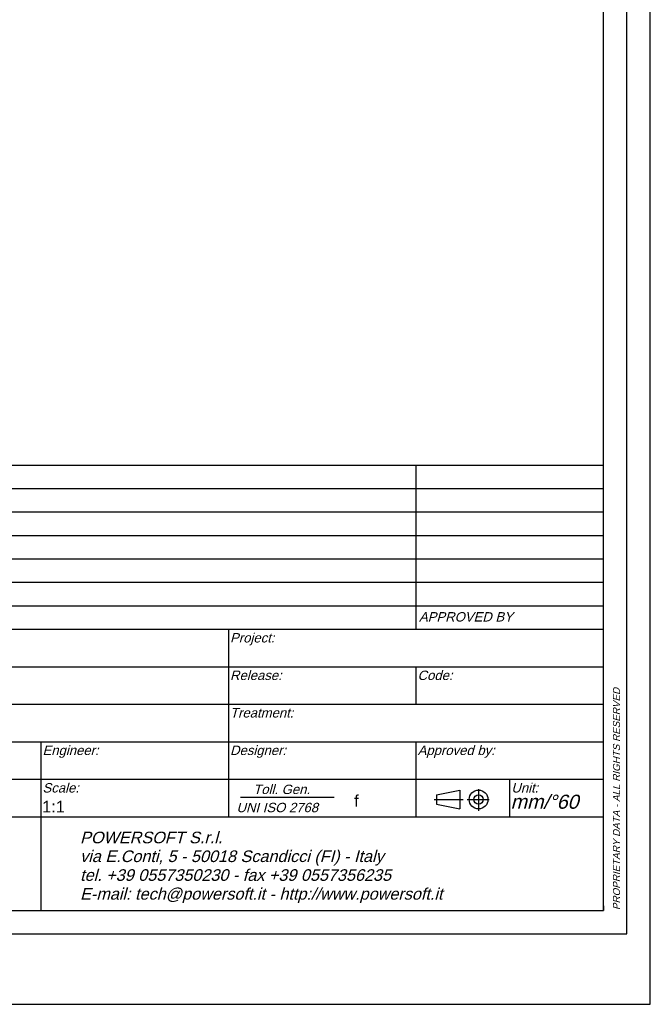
# Paper-space layout 'A3-V (Narrow)' of a CAD drawing. Header units: millimetres. Extents: x -4 to 293, y -14 to 406.
# Tile 16 of 17: x 158 to 293, y -14 to 196. Entities that reach past the tile are written whole.
import ezdxf

# ---------------------------------------------------------------- set-up
doc = ezdxf.new("R2010")
doc.units = ezdxf.units.MM
for name, color, linetype in [('Disegno1', 2, 'Continuous'), ('Tabella', 7, 'Continuous'), ('TabellaCampi', 2, 'Continuous'), ('TabellaIntestazioni', 1, 'Continuous')]:
    doc.layers.add(name, color=color, linetype=linetype)
doc.styles.get("Standard").update_dxf_attribs({"font": 'arial.ttf', "height": 4})

# ---------------------------------------------------------------- blocks, each defined once
blk = doc.blocks.new('A3-V (Narrow)')
at = {"layer": 'Tabella', "color": 7}
for p, q in [((97, 115), (287, 115)), ((247, 115), (247, 80)), ((97, 110), (287, 110)), ((97, 110), (287, 110)), ((97, 110), (287, 110)), ((97, 105), (287, 105)), ((97, 105), (287, 105)), ((97, 100), (287, 100)), ((97, 100), (287, 100)), ((97, 95), (287, 95)), ((97, 95), (287, 95)), ((97, 90), (287, 90)), ((97, 85), (287, 85)), ((97, 80), (287, 80)), ((207, 80), (207, 72)), ((97, 72), (287, 72)), ((207, 72), (207, 64)), ((247, 72), (247, 64)), ((97, 64), (287, 64)), ((207, 64), (207, 56)), ((97, 56), (287, 56)), ((167, 56), (167, 48)), ((207, 56), (207, 48)), ((247, 56), (247, 48)), ((97, 48), (287, 48)), ((167, 48), (167, 40)), ((207, 48), (207, 40)), ((247, 48), (247, 40)), ((267, 48), (267, 40)), ((251.38, 44.68), (256.38, 45.68)), ((251.38, 44.68), (251.38, 42.68)), ((256.38, 45.68), (256.38, 41.68)), ((260.37, 45.87), (260.37, 41.24)), ((250.89, 43.68), (257.06, 43.68)), ((251.38, 42.68), (256.38, 41.68)), ((257.93, 43.68), (262.65, 43.68)), ((97, 40), (287, 40)), ((167, 40), (167, 20))]:
    blk.add_line(p, q, dxfattribs=at)
at = {"layer": 'Tabella'}
for p in [(286, 20), (287, 21)]:
    blk.add_line(p, (287, 20), dxfattribs=at)
blk.add_lwpolyline([(0, 420), (0, 0), (297, 0), (297, 420)], close=True, dxfattribs=at)
at = {"layer": 'Tabella', "color": 1}
blk.add_lwpolyline([(5, 415), (5, 15), (292, 15), (292, 415)], close=True, dxfattribs=at)
at = {"layer": 'Tabella', "color": 6}
blk.add_lwpolyline([(10, 410), (10, 20), (287, 20), (287, 410)], close=True, dxfattribs=at)
at = {"layer": 'Tabella', "color": 7}
for radius in [2, 1]:
    blk.add_circle((260.37, 43.68), radius, dxfattribs=at)
at = {"layer": 'TabellaIntestazioni'}
blk.add_line((209.57, 44.16), (229.57, 44.16), dxfattribs=at)
at = {"layer": 'TabellaCampi', "oblique": 15}
blk.add_text('mm/°60', height=3, dxfattribs=at).set_placement((267.19, 41.71))
at = {"layer": 'TabellaCampi', "oblique": 0.2618}
for tag, p in [('TITOLO', (97.28, 72.91)), ('PROJET', (207.28, 72.91)), ('FILE_NAME', (97.2, 64.91)), ('RELEASE', (207.28, 64.91)), ('CODICE', (247.28, 64.91)), ('MATERIALE', (97.28, 56.91)), ('TRATTAMENTO', (207.28, 56.91)), ('COLORE', (97.28, 48.91)), ('ENGINEER', (167.28, 48.91)), ('DESIGNER', (207.28, 48.91)), ('APPROVED_BY', (247.28, 48.91)), ('TOLLERANZE', (233.84, 42.13)), ('SHEET', (107.24, 40.91)), ('OF', (119.63, 40.91)), ('DATA', (132.28, 40.91)), ('SCALA', (167.28, 40.91))]:
    blk.add_attdef(tag, p, '', height=2.5, dxfattribs=at)
at = {"layer": 'TabellaIntestazioni', "oblique": 15}
for s, height, p in [('APPROVED BY', 2, (247.66, 81.64)), ('Project:', 2, (207.37, 77.17)), ('Release:', 2, (207.37, 69.17)), ('Code:', 2, (247.37, 69.17)), ('Treatment:', 2, (207.37, 61.17)), ('Engineer:', 2, (167.37, 53.17)), ('Designer:', 2, (207.37, 53.17)), ('Approved by:', 2, (247.37, 53.17)), ('Scale:', 2, (167.37, 45.17)), ('Toll. Gen.', 2, (212.32, 44.85)), ('Unit:', 2, (267.37, 45.17)), ('UNI ISO 2768', 2, (208.75, 40.97)), ('POWERSOFT S.r.l.', 2.475, (175.38, 34.34)), ('via E.Conti, 5 - 50018 Scandicci (FI) - Italy', 2.475, (175.38, 30.34)), ('tel. +39 0557350230 - fax +39 0557356235', 2.475, (175.38, 26.33)), ('E-mail: tech@powersoft.it - http://www.powersoft.it', 2.475, (175.38, 22.32))]:
    blk.add_text(s, height=height, dxfattribs=at).set_placement(p)
blk.add_text('PROPRIETARY DATA - ALL RIGHTS RESERVED', height=1.5, rotation=90, dxfattribs=at).set_placement((290.54, 20.11))

psp = doc.layouts.new('A3-V (Narrow)')

# ---------------------------------------------------------------- block references
at = {"layer": 'Disegno1'}
ref = psp.add_blockref('A3-V (Narrow)', (-4, -14), dxfattribs=at)
ref.add_attrib('SCALA', '1:1', (163.28, 26.91), dxfattribs={"layer": 'TabellaCampi', "height": 2.5, "oblique": 0.2618})
ref.add_attrib('TOLLERANZE', 'f', (229.84, 28.13), dxfattribs={"layer": 'TabellaCampi', "height": 2.5, "oblique": 0.2618})

doc.saveas('drawing.dxf')
